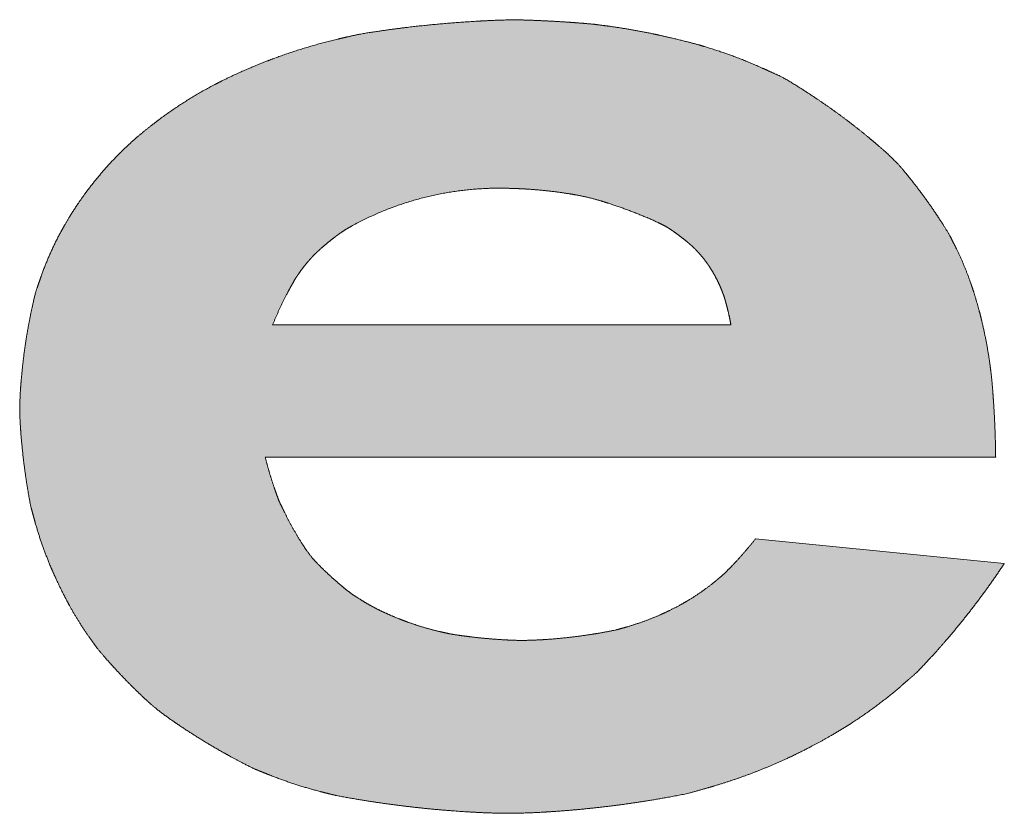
# Model space of a CAD drawing. Header units: millimetres. Extents: x 0 to 594, y 0 to 420.
# Tile 11 of 48: x 456.53 to 458.58, y 23.75 to 25.4. Entities that reach past the tile are written whole.
import ezdxf

# ---------------------------------------------------------------- set-up
doc = ezdxf.new("R2010")
doc.units = ezdxf.units.MM

# ---------------------------------------------------------------- blocks, each defined once
blk = doc.blocks.new('EV Logo')
at = {"linetype": 'Continuous'}
h = blk.add_hatch(color=7, dxfattribs=at)
edge = h.paths.add_edge_path(flags=0)
edge.add_line((11.9458, 2.8192), (13.4661, 2.8192))
edge.add_spline(control_points=[(13.4661, 2.8192), (13.4657, 2.8568), (13.4643, 2.8944), (13.4619, 2.932), (13.461, 2.9445), (13.4598, 2.962), (13.4578, 2.9844), (13.456, 2.9992), (13.4547, 3.0091), (13.454, 3.0141), (13.4499, 3.0437), (13.4443, 3.0731), (13.4374, 3.1022), (13.4356, 3.1096), (13.4319, 3.1243), (13.4257, 3.1462), (13.4208, 3.1625), (13.4173, 3.1731), (13.4155, 3.1783), (13.4143, 3.1817), (13.4137, 3.1835), (13.4049, 3.2085), (13.3946, 3.233), (13.3828, 3.2568), (13.3808, 3.2607), (13.3768, 3.2686), (13.371, 3.2806), (13.3586, 3.301), (13.348, 3.3173), (13.3396, 3.3298), (13.3228, 3.3547), (13.3049, 3.3789), (13.2861, 3.4023), (13.2782, 3.4122), (13.2622, 3.4315), (13.2345, 3.4576), (13.2153, 3.474), (13.2057, 3.482), (13.1706, 3.5112), (13.1341, 3.5387), (13.0962, 3.5642), (13.0773, 3.577), (13.0521, 3.5932), (13.0202, 3.6122), (13.0004, 3.6206), (12.9874, 3.6267), (12.9809, 3.6296), (12.9418, 3.6473), (12.9016, 3.6622), (12.8604, 3.6745), (12.8487, 3.678), (12.825, 3.6845), (12.7892, 3.6931), (12.7653, 3.6985), (12.7533, 3.701), (12.7232, 3.7073), (12.693, 3.7126), (12.6626, 3.7168), (12.6575, 3.7175), (12.6474, 3.7188), (12.6321, 3.7209), (12.609, 3.723), (12.5908, 3.7244), (12.5778, 3.7253), (12.5518, 3.7271), (12.5258, 3.7285), (12.4997, 3.7294), (12.4871, 3.7299), (12.462, 3.7306), (12.4241, 3.7294), (12.399, 3.7282), (12.3864, 3.7274), (12.3369, 3.7246), (12.2876, 3.7202), (12.2384, 3.7143), (12.2138, 3.7113), (12.1816, 3.7068), (12.1418, 3.7005), (12.1191, 3.6954), (12.104, 3.6919), (12.0964, 3.6901), (12.0512, 3.6794), (12.0067, 3.6659), (11.9631, 3.6496), (11.9495, 3.6446), (11.9226, 3.634), (11.8827, 3.6165), (11.8563, 3.6036), (11.8424, 3.5965), (11.8411, 3.5958), (11.8402, 3.5953), (11.8397, 3.5951), (11.8012, 3.5748), (11.7643, 3.5517), (11.7292, 3.5259), (11.7234, 3.5216), (11.7118, 3.5129), (11.6948, 3.4993), (11.6794, 3.4865), (11.6656, 3.4744), (11.6535, 3.463), (11.6456, 3.4552), (11.6417, 3.4513), (11.6182, 3.4278), (11.5964, 3.4026), (11.5764, 3.376), (11.5696, 3.367), (11.5565, 3.3487), (11.538, 3.3202), (11.5267, 3.3006), (11.5213, 3.2907), (11.5048, 3.2604), (11.4907, 3.2288), (11.4792, 3.1963), (11.4773, 3.1909), (11.4736, 3.18), (11.4678, 3.1637), (11.4607, 3.1338), (11.4557, 3.1094), (11.4523, 3.0905), (11.4455, 3.0528), (11.4406, 3.0148), (11.4374, 2.9765), (11.4365, 2.965), (11.4349, 2.9418), (11.4345, 2.9068), (11.436, 2.8837), (11.4368, 2.8721), (11.4392, 2.8408), (11.4427, 2.8095), (11.4472, 2.7784), (11.4494, 2.7629), (11.4529, 2.742), (11.4578, 2.7158), (11.4623, 2.6999), (11.4651, 2.6894), (11.4666, 2.6841), (11.4755, 2.6525), (11.4864, 2.6214), (11.4992, 2.5911), (11.503, 2.582), (11.5111, 2.5639), (11.5241, 2.537), (11.5333, 2.5195), (11.538, 2.5108), (11.5509, 2.4874), (11.5651, 2.4648), (11.5806, 2.443), (11.5832, 2.4394), (11.5884, 2.4321), (11.5961, 2.4212), (11.6108, 2.4038), (11.623, 2.39), (11.6324, 2.3798), (11.6512, 2.3593), (11.6707, 2.3395), (11.691, 2.3204), (11.6987, 2.3131), (11.7144, 2.2988), (11.7399, 2.2793), (11.7575, 2.2672), (11.7663, 2.2613), (11.7963, 2.2412), (11.8271, 2.2222), (11.8585, 2.2044), (11.8743, 2.1956), (11.8955, 2.1841), (11.9224, 2.1705), (11.9393, 2.1639), (11.9504, 2.1594), (11.9561, 2.1571), (11.9897, 2.1438), (12.0241, 2.1325), (12.0592, 2.1234), (12.065, 2.1219), (12.0767, 2.119), (12.0943, 2.1146), (12.1344, 2.1073), (12.1687, 2.1018), (12.1972, 2.0979), (12.2541, 2.0899), (12.3112, 2.0843), (12.3686, 2.0808), (12.3878, 2.0796), (12.4262, 2.0778), (12.4841, 2.078), (12.5225, 2.0801), (12.5417, 2.0813), (12.5997, 2.0852), (12.6575, 2.0914), (12.715, 2.0999), (12.7437, 2.1042), (12.7814, 2.1105), (12.8279, 2.1196), (12.8544, 2.1274), (12.8721, 2.1324), (12.8809, 2.135), (12.9337, 2.1508), (12.9853, 2.1704), (13.0352, 2.1937), (13.05, 2.2006), (13.0793, 2.2151), (13.1225, 2.2387), (13.1505, 2.2557), (13.1642, 2.2645), (13.2005, 2.2878), (13.235, 2.3135), (13.2677, 2.3416), (13.2732, 2.3463), (13.284, 2.3557), (13.3004, 2.3697), (13.326, 2.3964), (13.346, 2.4186), (13.3609, 2.4357), (13.4054, 2.4871), (13.4465, 2.5413), (13.484, 2.5981)], knot_values=[0, 0, 0, 0, 0.019747, 0.019747, 0.019747, 0.026331, 0.028949, 0.031566, 0.034184, 0.034184, 0.034184, 0.049887, 0.049887, 0.049887, 0.05387, 0.057853, 0.061837, 0.062793, 0.063749, 0.064705, 0.064705, 0.064705, 0.078628, 0.078628, 0.078628, 0.08095, 0.083271, 0.085593, 0.093488, 0.093488, 0.093488, 0.109274, 0.109274, 0.109274, 0.115882, 0.122489, 0.129096, 0.129096, 0.129096, 0.153057, 0.153057, 0.153057, 0.165041, 0.168794, 0.172546, 0.176299, 0.176299, 0.176299, 0.198803, 0.198803, 0.198803, 0.205242, 0.211681, 0.21812, 0.21812, 0.21812, 0.234241, 0.234241, 0.234241, 0.236928, 0.239615, 0.242302, 0.249149, 0.249149, 0.249149, 0.262842, 0.262842, 0.262842, 0.269456, 0.276071, 0.282686, 0.282686, 0.282686, 0.308698, 0.308698, 0.308698, 0.321706, 0.325775, 0.329843, 0.333912, 0.333912, 0.333912, 0.358313, 0.358313, 0.358313, 0.365913, 0.373513, 0.381112, 0.381384, 0.381656, 0.381927, 0.381927, 0.381927, 0.404744, 0.404744, 0.404744, 0.408549, 0.412355, 0.41616, 0.419069, 0.421978, 0.424887, 0.424887, 0.424887, 0.442331, 0.442331, 0.442331, 0.448256, 0.45418, 0.460105, 0.460105, 0.460105, 0.478208, 0.478208, 0.478208, 0.481228, 0.484247, 0.487267, 0.497332, 0.497332, 0.497332, 0.517456, 0.517456, 0.517456, 0.52355, 0.529645, 0.535739, 0.535739, 0.535739, 0.552233, 0.552233, 0.552233, 0.560481, 0.563356, 0.566231, 0.569106, 0.569106, 0.569106, 0.586347, 0.586347, 0.586347, 0.591556, 0.596766, 0.601976, 0.601976, 0.601976, 0.615986, 0.615986, 0.615986, 0.618323, 0.620659, 0.622995, 0.630298, 0.630298, 0.630298, 0.644901, 0.644901, 0.644901, 0.650487, 0.656073, 0.661658, 0.661658, 0.661658, 0.680631, 0.680631, 0.680631, 0.690118, 0.693285, 0.696452, 0.699618, 0.699618, 0.699618, 0.718609, 0.718609, 0.718609, 0.721775, 0.724942, 0.728108, 0.743188, 0.743188, 0.743188, 0.77334, 0.77334, 0.77334, 0.783442, 0.793544, 0.803645, 0.803645, 0.803645, 0.834149, 0.834149, 0.834149, 0.849403, 0.854224, 0.859045, 0.863865, 0.863865, 0.863865, 0.892769, 0.892769, 0.892769, 0.901354, 0.909938, 0.918523, 0.918523, 0.918523, 0.941117, 0.941117, 0.941117, 0.944885, 0.948653, 0.952421, 0.964322, 0.964322, 0.964322, 1, 1, 1, 1], weights=[1, 0.99976, 0.99976, 1, 1, 1, 1, 1, 1, 1, 0.999209, 0.999209, 1, 1, 1, 1, 1, 1, 1, 1, 1, 0.998801, 0.998801, 1, 1, 1, 1, 1, 1, 1, 0.99944, 0.99944, 1, 1, 1, 1, 1, 1, 0.999172, 0.999172, 1, 1, 1, 1, 1, 1, 1, 0.998484, 0.998484, 1, 1, 1, 1, 1, 1, 0.999582, 0.999582, 1, 1, 1, 1, 1, 1, 1, 0.99991, 0.99991, 1, 1, 1, 1, 1, 1, 0.999663, 0.999663, 1, 1, 1, 1, 1, 1, 1, 0.998729, 0.998729, 1, 1, 1, 1, 1, 1, 1, 1, 1, 0.998157, 0.998157, 1, 1, 1, 1, 1, 1, 1, 1, 1, 0.998378, 0.998378, 1, 1, 1, 1, 1, 1, 0.997926, 0.997926, 1, 1, 1, 1, 1, 1, 1, 0.999231, 0.999231, 1, 1, 1, 1, 1, 1, 0.999601, 0.999601, 1, 1, 1, 1, 1, 1, 1, 0.998693, 0.998693, 1, 1, 1, 1, 1, 1, 0.998922, 0.998922, 1, 1, 1, 1, 1, 1, 1, 0.99956, 0.99956, 1, 1, 1, 1, 1, 1, 0.999502, 0.999502, 1, 1, 1, 1, 1, 1, 1, 0.998717, 0.998717, 1, 1, 1, 1, 1, 1, 1, 0.999493, 0.999493, 1, 1, 1, 1, 1, 1, 0.999467, 0.999467, 1, 1, 1, 1, 1, 1, 1, 0.998179, 0.998179, 1, 1, 1, 1, 1, 1, 0.998425, 0.998425, 1, 1, 1, 1, 1, 1, 1, 0.998602, 0.998602, 1], degree=3, periodic=0)
edge.add_line((13.484, 2.5981), (12.9663, 2.6496))
edge.add_spline(control_points=[(12.9663, 2.6496), (12.9527, 2.6324), (12.9384, 2.6158), (12.9235, 2.5998), (12.9185, 2.5945), (12.9108, 2.5865), (12.9003, 2.576), (12.8916, 2.5688), (12.8859, 2.5639), (12.883, 2.5615), (12.8656, 2.5472), (12.8472, 2.5341), (12.8279, 2.5224), (12.8213, 2.5184), (12.8079, 2.5107), (12.7872, 2.5001), (12.7732, 2.4936), (12.7661, 2.4905), (12.7442, 2.481), (12.7218, 2.4729), (12.6989, 2.4662), (12.6951, 2.4651), (12.6874, 2.463), (12.676, 2.4597), (12.6529, 2.4551), (12.6337, 2.4518), (12.6183, 2.4495), (12.5875, 2.4449), (12.5566, 2.4416), (12.5256, 2.4396), (12.5166, 2.4391), (12.4986, 2.4381), (12.4715, 2.4378), (12.4535, 2.4386), (12.4445, 2.4391), (12.4216, 2.4404), (12.3987, 2.4424), (12.3758, 2.4451), (12.3644, 2.4465), (12.3492, 2.4485), (12.3304, 2.4514), (12.3192, 2.454), (12.3118, 2.4557), (12.3081, 2.4565), (12.2859, 2.4617), (12.264, 2.4682), (12.2425, 2.476), (12.2362, 2.4783), (12.2235, 2.4831), (12.2048, 2.4908), (12.1925, 2.4965), (12.1864, 2.4994), (12.1705, 2.5071), (12.155, 2.5158), (12.1401, 2.5254), (12.1377, 2.527), (12.1327, 2.5302), (12.1252, 2.535), (12.1135, 2.5441), (12.1044, 2.5517), (12.0976, 2.5575), (12.084, 2.5691), (12.0709, 2.5813), (12.0583, 2.594), (12.0535, 2.5988), (12.044, 2.6086), (12.0316, 2.6252), (12.0241, 2.6367), (12.0205, 2.6425), (12.0081, 2.6622), (11.9967, 2.6826), (11.9864, 2.7035), (11.9847, 2.707), (11.9813, 2.714), (11.976, 2.7244), (11.9705, 2.7385), (11.9668, 2.749), (11.9644, 2.756), (11.9573, 2.7768), (11.9511, 2.7979), (11.9458, 2.8192)], knot_values=[0, 0, 0, 0, 0.051846, 0.051846, 0.051846, 0.069133, 0.078024, 0.086915, 0.095806, 0.095806, 0.095806, 0.149116, 0.149116, 0.149116, 0.167393, 0.185671, 0.203949, 0.203949, 0.203949, 0.260296, 0.260296, 0.260296, 0.269692, 0.279088, 0.288485, 0.325265, 0.325265, 0.325265, 0.398808, 0.398808, 0.398808, 0.420117, 0.441425, 0.462733, 0.462733, 0.462733, 0.517128, 0.517128, 0.517128, 0.544329, 0.553325, 0.562322, 0.571318, 0.571318, 0.571318, 0.625274, 0.625274, 0.625274, 0.64125, 0.657227, 0.673203, 0.673203, 0.673203, 0.715089, 0.715089, 0.715089, 0.722073, 0.729057, 0.736041, 0.757169, 0.757169, 0.757169, 0.799416, 0.799416, 0.799416, 0.815589, 0.831763, 0.847936, 0.847936, 0.847936, 0.903076, 0.903076, 0.903076, 0.912269, 0.921462, 0.930655, 0.947995, 0.947995, 0.947995, 1, 1, 1, 1], weights=[1, 0.999415, 0.999415, 1, 1, 1, 1, 1, 1, 1, 0.998232, 0.998232, 1, 1, 1, 1, 1, 1, 0.998595, 0.998595, 1, 1, 1, 1, 1, 1, 1, 0.999407, 0.999407, 1, 1, 1, 1, 1, 1, 0.999692, 0.999692, 1, 1, 1, 1, 1, 1, 1, 0.998874, 0.998874, 1, 1, 1, 1, 1, 1, 0.998787, 0.998787, 1, 1, 1, 1, 1, 1, 1, 0.999485, 0.999485, 1, 1, 1, 1, 1, 1, 0.999119, 0.999119, 1, 1, 1, 1, 1, 1, 1, 0.999368, 0.999368, 1], degree=3, periodic=0)
edge = h.paths.add_edge_path(flags=0)
edge.add_spline(control_points=[(11.961, 3.0948), (11.9706, 3.1186), (11.9814, 3.1418), (11.9934, 3.1645), (11.9975, 3.172), (12.0025, 3.1812), (12.0087, 3.1919), (12.012, 3.1966), (12.0141, 3.1998), (12.0152, 3.2014), (12.0217, 3.2108), (12.0287, 3.2199), (12.0362, 3.2285), (12.0375, 3.23), (12.04, 3.2328), (12.0438, 3.2372), (12.0512, 3.2445), (12.0575, 3.2503), (12.0624, 3.2547), (12.0723, 3.2635), (12.0826, 3.2719), (12.0931, 3.2798), (12.0967, 3.2825), (12.1038, 3.2877), (12.115, 3.2949), (12.1227, 3.2992), (12.1265, 3.3013), (12.214, 3.3493), (12.3102, 3.3757), (12.4098, 3.3793), (12.4106, 3.3794), (12.4121, 3.3794), (12.4143, 3.3795), (12.4244, 3.3797), (12.4422, 3.3797), (12.4678, 3.3791), (12.4848, 3.3782), (12.4933, 3.3776), (12.5211, 3.3758), (12.5488, 3.3727), (12.5763, 3.3684), (12.5856, 3.3669), (12.6042, 3.3637), (12.6318, 3.3571), (12.6498, 3.3516), (12.6587, 3.3487), (12.6941, 3.3374), (12.7288, 3.324), (12.7625, 3.3085), (12.7661, 3.3068), (12.7734, 3.3034), (12.7838, 3.2976), (12.7904, 3.2931), (12.7937, 3.2909), (12.8035, 3.284), (12.813, 3.2768), (12.8223, 3.2692), (12.8269, 3.2654), (12.8327, 3.2604), (12.8397, 3.2541), (12.8431, 3.2503), (12.8454, 3.2478), (12.8466, 3.2465), (12.8535, 3.239), (12.8599, 3.231), (12.8658, 3.2227), (12.8679, 3.2198), (12.8718, 3.2139), (12.8775, 3.2047), (12.881, 3.1985), (12.8827, 3.1954), (12.888, 3.1855), (12.8927, 3.1753), (12.8967, 3.1649), (12.8974, 3.1631), (12.8987, 3.1596), (12.9007, 3.1544), (12.9031, 3.1464), (12.9048, 3.1401), (12.906, 3.1356), (12.9096, 3.1221), (12.9126, 3.1085), (12.915, 3.0948)], knot_values=[0, 0, 0, 0, 0.06401, 0.06401, 0.06401, 0.085355, 0.090123, 0.094891, 0.099658, 0.099658, 0.099658, 0.128253, 0.128253, 0.128253, 0.13302, 0.137788, 0.142556, 0.159095, 0.159095, 0.159095, 0.192166, 0.192166, 0.192166, 0.203181, 0.214195, 0.22521, 0.22521, 0.22521, 0.469835, 0.469835, 0.469835, 0.471711, 0.473587, 0.475463, 0.496764, 0.518065, 0.539365, 0.539365, 0.539365, 0.608867, 0.608867, 0.608867, 0.632382, 0.655898, 0.679414, 0.679414, 0.679414, 0.772094, 0.772094, 0.772094, 0.782026, 0.791959, 0.801891, 0.801891, 0.801891, 0.831762, 0.831762, 0.831762, 0.846701, 0.85095, 0.855199, 0.859448, 0.859448, 0.859448, 0.884929, 0.884929, 0.884929, 0.893837, 0.902745, 0.911652, 0.911652, 0.911652, 0.939612, 0.939612, 0.939612, 0.944274, 0.948937, 0.953599, 0.965202, 0.965202, 0.965202, 1, 1, 1, 1], weights=[1, 0.999062, 0.999062, 1, 1, 1, 1, 1, 1, 1, 0.998906, 0.998906, 1, 1, 1, 1, 1, 1, 1, 0.999443, 0.999443, 1, 1, 1, 1, 1, 1, 0.982024, 0.982024, 1, 1, 1, 1, 1, 1, 1, 1, 1, 0.999319, 0.999319, 1, 1, 1, 1, 1, 1, 0.998793, 0.998793, 1, 1, 1, 1, 1, 1, 0.999458, 0.999458, 1, 1, 1, 1, 1, 1, 1, 0.998672, 0.998672, 1, 1, 1, 1, 1, 1, 0.998656, 0.998656, 1, 1, 1, 1, 1, 1, 1, 0.999422, 0.999422, 1], degree=3, periodic=0)
edge.add_line((12.915, 3.0948), (11.961, 3.0948))
at = {"color": 7, "linetype": 'Continuous', "lineweight": 18}
for p, q in [((11.961, 3.0948), (12.915, 3.0948)), ((11.9458, 2.8192), (13.4661, 2.8192)), ((12.9663, 2.6496), (13.484, 2.5981))]:
    blk.add_line(p, q, dxfattribs=at)
for points, weights, knots in [([(13.4661, 2.8192), (13.4657, 2.8568), (13.4643, 2.8944), (13.4619, 2.932), (13.461, 2.9445), (13.4598, 2.962), (13.4578, 2.9844), (13.456, 2.9992), (13.4547, 3.0091), (13.454, 3.0141), (13.4499, 3.0437), (13.4443, 3.0731), (13.4374, 3.1022), (13.4356, 3.1096), (13.4319, 3.1243), (13.4257, 3.1462), (13.4208, 3.1625), (13.4173, 3.1731), (13.4155, 3.1783), (13.4143, 3.1817), (13.4137, 3.1835), (13.4049, 3.2085), (13.3946, 3.233), (13.3828, 3.2568), (13.3808, 3.2607), (13.3768, 3.2686), (13.371, 3.2806), (13.3586, 3.301), (13.348, 3.3173), (13.3396, 3.3298), (13.3228, 3.3547), (13.3049, 3.3789), (13.2861, 3.4023), (13.2782, 3.4122), (13.2622, 3.4315), (13.2345, 3.4576), (13.2153, 3.474), (13.2057, 3.482), (13.1706, 3.5112), (13.1341, 3.5387), (13.0962, 3.5642), (13.0773, 3.577), (13.0521, 3.5932), (13.0202, 3.6122), (13.0004, 3.6206), (12.9874, 3.6267), (12.9809, 3.6296), (12.9418, 3.6473), (12.9016, 3.6622), (12.8604, 3.6745), (12.8487, 3.678), (12.825, 3.6845), (12.7892, 3.6931), (12.7653, 3.6985), (12.7533, 3.701), (12.7232, 3.7073), (12.693, 3.7126), (12.6626, 3.7168), (12.6575, 3.7175), (12.6474, 3.7188), (12.6321, 3.7209), (12.609, 3.723), (12.5908, 3.7244), (12.5778, 3.7253), (12.5518, 3.7271), (12.5258, 3.7285), (12.4997, 3.7294), (12.4871, 3.7299), (12.462, 3.7306), (12.4241, 3.7294), (12.399, 3.7282), (12.3864, 3.7274), (12.3369, 3.7246), (12.2876, 3.7202), (12.2384, 3.7143), (12.2138, 3.7113), (12.1816, 3.7068), (12.1418, 3.7005), (12.1191, 3.6954), (12.104, 3.6919), (12.0964, 3.6901), (12.0512, 3.6794), (12.0067, 3.6659), (11.9631, 3.6496), (11.9495, 3.6446), (11.9226, 3.634), (11.8827, 3.6165), (11.8563, 3.6036), (11.8424, 3.5965), (11.8411, 3.5958), (11.8402, 3.5953), (11.8397, 3.5951), (11.8012, 3.5748), (11.7643, 3.5517), (11.7292, 3.5259), (11.7234, 3.5216), (11.7118, 3.5129), (11.6948, 3.4993), (11.6794, 3.4865), (11.6656, 3.4744), (11.6535, 3.463), (11.6456, 3.4552), (11.6417, 3.4513), (11.6182, 3.4278), (11.5964, 3.4026), (11.5764, 3.376), (11.5696, 3.367), (11.5565, 3.3487), (11.538, 3.3202), (11.5267, 3.3006), (11.5213, 3.2907), (11.5048, 3.2604), (11.4907, 3.2288), (11.4792, 3.1963), (11.4773, 3.1909), (11.4736, 3.18), (11.4678, 3.1637), (11.4607, 3.1338), (11.4557, 3.1094), (11.4523, 3.0905), (11.4455, 3.0528), (11.4406, 3.0148), (11.4374, 2.9765), (11.4365, 2.965), (11.4349, 2.9418), (11.4345, 2.9068), (11.436, 2.8837), (11.4368, 2.8721), (11.4392, 2.8408), (11.4427, 2.8095), (11.4472, 2.7784), (11.4494, 2.7629), (11.4529, 2.742), (11.4578, 2.7158), (11.4623, 2.6999), (11.4651, 2.6894), (11.4666, 2.6841), (11.4755, 2.6525), (11.4864, 2.6214), (11.4992, 2.5911), (11.503, 2.582), (11.5111, 2.5639), (11.5241, 2.537), (11.5333, 2.5195), (11.538, 2.5108), (11.5509, 2.4874), (11.5651, 2.4648), (11.5806, 2.443), (11.5832, 2.4394), (11.5884, 2.4321), (11.5961, 2.4212), (11.6108, 2.4038), (11.623, 2.39), (11.6324, 2.3798), (11.6512, 2.3593), (11.6707, 2.3395), (11.691, 2.3204), (11.6987, 2.3131), (11.7144, 2.2988), (11.7399, 2.2793), (11.7575, 2.2672), (11.7663, 2.2613), (11.7963, 2.2412), (11.8271, 2.2222), (11.8585, 2.2044), (11.8743, 2.1956), (11.8955, 2.1841), (11.9224, 2.1705), (11.9393, 2.1639), (11.9504, 2.1594), (11.9561, 2.1571), (11.9897, 2.1438), (12.0241, 2.1325), (12.0592, 2.1234), (12.065, 2.1219), (12.0767, 2.119), (12.0943, 2.1146), (12.1344, 2.1073), (12.1687, 2.1018), (12.1972, 2.0979), (12.2541, 2.0899), (12.3112, 2.0843), (12.3686, 2.0808), (12.3878, 2.0796), (12.4262, 2.0778), (12.4841, 2.078), (12.5225, 2.0801), (12.5417, 2.0813), (12.5997, 2.0852), (12.6575, 2.0914), (12.715, 2.0999), (12.7437, 2.1042), (12.7814, 2.1105), (12.8279, 2.1196), (12.8544, 2.1274), (12.8721, 2.1324), (12.8809, 2.135), (12.9337, 2.1508), (12.9853, 2.1704), (13.0352, 2.1937), (13.05, 2.2006), (13.0793, 2.2151), (13.1225, 2.2387), (13.1505, 2.2557), (13.1642, 2.2645), (13.2005, 2.2878), (13.235, 2.3135), (13.2677, 2.3416), (13.2732, 2.3463), (13.284, 2.3557), (13.3004, 2.3697), (13.326, 2.3964), (13.346, 2.4186), (13.3609, 2.4357), (13.4054, 2.4871), (13.4465, 2.5413), (13.484, 2.5981)], [1, 0.999760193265, 0.999760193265, 1, 1, 1, 1, 1, 1, 1, 0.999209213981, 0.999209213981, 1, 1, 1, 1, 1, 1, 1, 1, 1, 0.998801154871, 0.998801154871, 1, 1, 1, 1, 1, 1, 1, 0.999440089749, 0.999440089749, 1, 1, 1, 1, 1, 1, 0.999171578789, 0.999171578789, 1, 1, 1, 1, 1, 1, 1, 0.998483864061, 0.998483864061, 1, 1, 1, 1, 1, 1, 0.999582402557, 0.999582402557, 1, 1, 1, 1, 1, 1, 1, 0.99991020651, 0.99991020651, 1, 1, 1, 1, 1, 1, 0.999663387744, 0.999663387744, 1, 1, 1, 1, 1, 1, 1, 0.998728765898, 0.998728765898, 1, 1, 1, 1, 1, 1, 1, 1, 1, 0.998156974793, 0.998156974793, 1, 1, 1, 1, 1, 1, 1, 1, 1, 0.998377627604, 0.998377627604, 1, 1, 1, 1, 1, 1, 0.997925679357, 0.997925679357, 1, 1, 1, 1, 1, 1, 1, 0.999231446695, 0.999231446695, 1, 1, 1, 1, 1, 1, 0.999601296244, 0.999601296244, 1, 1, 1, 1, 1, 1, 1, 0.998692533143, 0.998692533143, 1, 1, 1, 1, 1, 1, 0.998921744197, 0.998921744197, 1, 1, 1, 1, 1, 1, 1, 0.999560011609, 0.999560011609, 1, 1, 1, 1, 1, 1, 0.999501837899, 0.999501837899, 1, 1, 1, 1, 1, 1, 1, 0.998717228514, 0.998717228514, 1, 1, 1, 1, 1, 1, 1, 0.999493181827, 0.999493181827, 1, 1, 1, 1, 1, 1, 0.999466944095, 0.999466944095, 1, 1, 1, 1, 1, 1, 1, 0.998178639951, 0.998178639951, 1, 1, 1, 1, 1, 1, 0.998424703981, 0.998424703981, 1, 1, 1, 1, 1, 1, 1, 0.998602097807, 0.998602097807, 1], [0, 0, 0, 0, 0.019747, 0.019747, 0.019747, 0.026331, 0.028949, 0.031566, 0.034184, 0.034184, 0.034184, 0.049887, 0.049887, 0.049887, 0.05387, 0.057853, 0.061837, 0.062793, 0.063749, 0.064705, 0.064705, 0.064705, 0.078628, 0.078628, 0.078628, 0.08095, 0.083271, 0.085593, 0.093488, 0.093488, 0.093488, 0.109274, 0.109274, 0.109274, 0.115882, 0.122489, 0.129096, 0.129096, 0.129096, 0.153057, 0.153057, 0.153057, 0.165041, 0.168794, 0.172546, 0.176299, 0.176299, 0.176299, 0.198803, 0.198803, 0.198803, 0.205242, 0.211681, 0.21812, 0.21812, 0.21812, 0.234241, 0.234241, 0.234241, 0.236928, 0.239615, 0.242302, 0.249149, 0.249149, 0.249149, 0.262842, 0.262842, 0.262842, 0.269456, 0.276071, 0.282686, 0.282686, 0.282686, 0.308698, 0.308698, 0.308698, 0.321706, 0.325775, 0.329843, 0.333912, 0.333912, 0.333912, 0.358313, 0.358313, 0.358313, 0.365913, 0.373513, 0.381112, 0.381384, 0.381656, 0.381927, 0.381927, 0.381927, 0.404744, 0.404744, 0.404744, 0.408549, 0.412355, 0.41616, 0.419069, 0.421978, 0.424887, 0.424887, 0.424887, 0.442331, 0.442331, 0.442331, 0.448256, 0.45418, 0.460105, 0.460105, 0.460105, 0.478208, 0.478208, 0.478208, 0.481228, 0.484247, 0.487267, 0.497332, 0.497332, 0.497332, 0.517456, 0.517456, 0.517456, 0.52355, 0.529645, 0.535739, 0.535739, 0.535739, 0.552233, 0.552233, 0.552233, 0.560481, 0.563356, 0.566231, 0.569106, 0.569106, 0.569106, 0.586347, 0.586347, 0.586347, 0.591556, 0.596766, 0.601976, 0.601976, 0.601976, 0.615986, 0.615986, 0.615986, 0.618323, 0.620659, 0.622995, 0.630298, 0.630298, 0.630298, 0.644901, 0.644901, 0.644901, 0.650487, 0.656073, 0.661658, 0.661658, 0.661658, 0.680631, 0.680631, 0.680631, 0.690118, 0.693285, 0.696452, 0.699618, 0.699618, 0.699618, 0.718609, 0.718609, 0.718609, 0.721775, 0.724942, 0.728108, 0.743188, 0.743188, 0.743188, 0.77334, 0.77334, 0.77334, 0.783442, 0.793544, 0.803645, 0.803645, 0.803645, 0.834149, 0.834149, 0.834149, 0.849403, 0.854224, 0.859045, 0.863865, 0.863865, 0.863865, 0.892769, 0.892769, 0.892769, 0.901354, 0.909938, 0.918523, 0.918523, 0.918523, 0.941117, 0.941117, 0.941117, 0.944885, 0.948653, 0.952421, 0.964322, 0.964322, 0.964322, 1, 1, 1, 1]), ([(12.915, 3.0948), (12.9126, 3.1085), (12.9096, 3.1221), (12.906, 3.1356), (12.9048, 3.1401), (12.9031, 3.1464), (12.9007, 3.1544), (12.8987, 3.1596), (12.8974, 3.1631), (12.8967, 3.1649), (12.8927, 3.1753), (12.888, 3.1855), (12.8827, 3.1954), (12.881, 3.1985), (12.8775, 3.2047), (12.8718, 3.2139), (12.8679, 3.2198), (12.8658, 3.2227), (12.8599, 3.231), (12.8535, 3.239), (12.8466, 3.2465), (12.8454, 3.2478), (12.8431, 3.2503), (12.8397, 3.2541), (12.8327, 3.2604), (12.8269, 3.2654), (12.8223, 3.2692), (12.813, 3.2768), (12.8035, 3.284), (12.7937, 3.2909), (12.7904, 3.2931), (12.7838, 3.2976), (12.7734, 3.3034), (12.7661, 3.3068), (12.7625, 3.3085), (12.7288, 3.324), (12.6941, 3.3374), (12.6587, 3.3487), (12.6498, 3.3516), (12.6318, 3.3571), (12.6042, 3.3637), (12.5856, 3.3669), (12.5763, 3.3684), (12.5488, 3.3727), (12.5211, 3.3758), (12.4933, 3.3776), (12.4848, 3.3782), (12.4678, 3.3791), (12.4422, 3.3797), (12.4244, 3.3797), (12.4143, 3.3795), (12.4121, 3.3794), (12.4106, 3.3794), (12.4098, 3.3793), (12.3102, 3.3757), (12.214, 3.3493), (12.1265, 3.3013), (12.1227, 3.2992), (12.115, 3.2949), (12.1038, 3.2877), (12.0967, 3.2825), (12.0931, 3.2798), (12.0826, 3.2719), (12.0723, 3.2635), (12.0624, 3.2547), (12.0575, 3.2503), (12.0512, 3.2445), (12.0438, 3.2372), (12.04, 3.2328), (12.0375, 3.23), (12.0362, 3.2285), (12.0287, 3.2199), (12.0217, 3.2108), (12.0152, 3.2014), (12.0141, 3.1998), (12.012, 3.1966), (12.0087, 3.1919), (12.0025, 3.1812), (11.9975, 3.172), (11.9934, 3.1645), (11.9814, 3.1418), (11.9706, 3.1186), (11.961, 3.0948)], [1, 0.99942198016, 0.99942198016, 1, 1, 1, 1, 1, 1, 1, 0.998656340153, 0.998656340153, 1, 1, 1, 1, 1, 1, 0.998672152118, 0.998672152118, 1, 1, 1, 1, 1, 1, 1, 0.999457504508, 0.999457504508, 1, 1, 1, 1, 1, 1, 0.998792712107, 0.998792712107, 1, 1, 1, 1, 1, 1, 0.999319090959, 0.999319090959, 1, 1, 1, 1, 1, 1, 1, 1, 1, 0.982023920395, 0.982023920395, 1, 1, 1, 1, 1, 1, 0.999443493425, 0.999443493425, 1, 1, 1, 1, 1, 1, 1, 0.998906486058, 0.998906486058, 1, 1, 1, 1, 1, 1, 1, 0.999062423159, 0.999062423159, 1], [0, 0, 0, 0, 0.034798, 0.034798, 0.034798, 0.046401, 0.051063, 0.055726, 0.060388, 0.060388, 0.060388, 0.088348, 0.088348, 0.088348, 0.097255, 0.106163, 0.115071, 0.115071, 0.115071, 0.140552, 0.140552, 0.140552, 0.144801, 0.14905, 0.153299, 0.168238, 0.168238, 0.168238, 0.198109, 0.198109, 0.198109, 0.208041, 0.217974, 0.227906, 0.227906, 0.227906, 0.320586, 0.320586, 0.320586, 0.344102, 0.367618, 0.391133, 0.391133, 0.391133, 0.460635, 0.460635, 0.460635, 0.481935, 0.503236, 0.524537, 0.526413, 0.528289, 0.530165, 0.530165, 0.530165, 0.77479, 0.77479, 0.77479, 0.785805, 0.796819, 0.807834, 0.807834, 0.807834, 0.840905, 0.840905, 0.840905, 0.857444, 0.862212, 0.86698, 0.871747, 0.871747, 0.871747, 0.900342, 0.900342, 0.900342, 0.905109, 0.909877, 0.914645, 0.93599, 0.93599, 0.93599, 1, 1, 1, 1]), ([(11.9458, 2.8192), (11.9511, 2.7979), (11.9573, 2.7768), (11.9644, 2.756), (11.9668, 2.749), (11.9705, 2.7385), (11.976, 2.7244), (11.9813, 2.714), (11.9847, 2.707), (11.9864, 2.7035), (11.9967, 2.6826), (12.0081, 2.6622), (12.0205, 2.6425), (12.0241, 2.6367), (12.0316, 2.6252), (12.044, 2.6086), (12.0535, 2.5988), (12.0583, 2.594), (12.0709, 2.5813), (12.084, 2.5691), (12.0976, 2.5575), (12.1044, 2.5517), (12.1135, 2.5441), (12.1252, 2.535), (12.1327, 2.5302), (12.1377, 2.527), (12.1401, 2.5254), (12.155, 2.5158), (12.1705, 2.5071), (12.1864, 2.4994), (12.1925, 2.4965), (12.2048, 2.4908), (12.2235, 2.4831), (12.2362, 2.4783), (12.2425, 2.476), (12.264, 2.4682), (12.2859, 2.4617), (12.3081, 2.4565), (12.3118, 2.4557), (12.3192, 2.454), (12.3304, 2.4514), (12.3492, 2.4485), (12.3644, 2.4465), (12.3758, 2.4451), (12.3987, 2.4424), (12.4216, 2.4404), (12.4445, 2.4391), (12.4535, 2.4386), (12.4715, 2.4378), (12.4986, 2.4381), (12.5166, 2.4391), (12.5256, 2.4396), (12.5566, 2.4416), (12.5875, 2.4449), (12.6183, 2.4495), (12.6337, 2.4518), (12.6529, 2.4551), (12.676, 2.4597), (12.6874, 2.463), (12.6951, 2.4651), (12.6989, 2.4662), (12.7218, 2.4729), (12.7442, 2.481), (12.7661, 2.4905), (12.7732, 2.4936), (12.7872, 2.5001), (12.8079, 2.5107), (12.8213, 2.5184), (12.8279, 2.5224), (12.8472, 2.5341), (12.8656, 2.5472), (12.883, 2.5615), (12.8859, 2.5639), (12.8916, 2.5688), (12.9003, 2.576), (12.9108, 2.5865), (12.9185, 2.5945), (12.9235, 2.5998), (12.9384, 2.6158), (12.9527, 2.6324), (12.9663, 2.6496)], [1, 0.999368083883, 0.999368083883, 1, 1, 1, 1, 1, 1, 1, 0.999119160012, 0.999119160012, 1, 1, 1, 1, 1, 1, 0.999484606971, 0.999484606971, 1, 1, 1, 1, 1, 1, 1, 0.998787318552, 0.998787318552, 1, 1, 1, 1, 1, 1, 0.998873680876, 0.998873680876, 1, 1, 1, 1, 1, 1, 1, 0.999691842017, 0.999691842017, 1, 1, 1, 1, 1, 1, 0.999407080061, 0.999407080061, 1, 1, 1, 1, 1, 1, 1, 0.998595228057, 0.998595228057, 1, 1, 1, 1, 1, 1, 0.998231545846, 0.998231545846, 1, 1, 1, 1, 1, 1, 1, 0.999414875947, 0.999414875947, 1], [0, 0, 0, 0, 0.052005, 0.052005, 0.052005, 0.069345, 0.078538, 0.087731, 0.096924, 0.096924, 0.096924, 0.152064, 0.152064, 0.152064, 0.168237, 0.184411, 0.200584, 0.200584, 0.200584, 0.242831, 0.242831, 0.242831, 0.263959, 0.270943, 0.277927, 0.284911, 0.284911, 0.284911, 0.326797, 0.326797, 0.326797, 0.342773, 0.35875, 0.374726, 0.374726, 0.374726, 0.428682, 0.428682, 0.428682, 0.437678, 0.446675, 0.455671, 0.482872, 0.482872, 0.482872, 0.537267, 0.537267, 0.537267, 0.558575, 0.579883, 0.601192, 0.601192, 0.601192, 0.674735, 0.674735, 0.674735, 0.711515, 0.720912, 0.730308, 0.739704, 0.739704, 0.739704, 0.796051, 0.796051, 0.796051, 0.814329, 0.832607, 0.850884, 0.850884, 0.850884, 0.904194, 0.904194, 0.904194, 0.913085, 0.921976, 0.930867, 0.948154, 0.948154, 0.948154, 1, 1, 1, 1])]:
    blk.add_rational_spline(points, weights, degree=3, knots=knots, dxfattribs=at)

msp = doc.modelspace()

# ---------------------------------------------------------------- block references
at = {"color": 7, "linetype": 'Continuous'}
msp.add_blockref('EV Logo', (445.1, 21.6682), dxfattribs=at)

doc.saveas('drawing.dxf')
